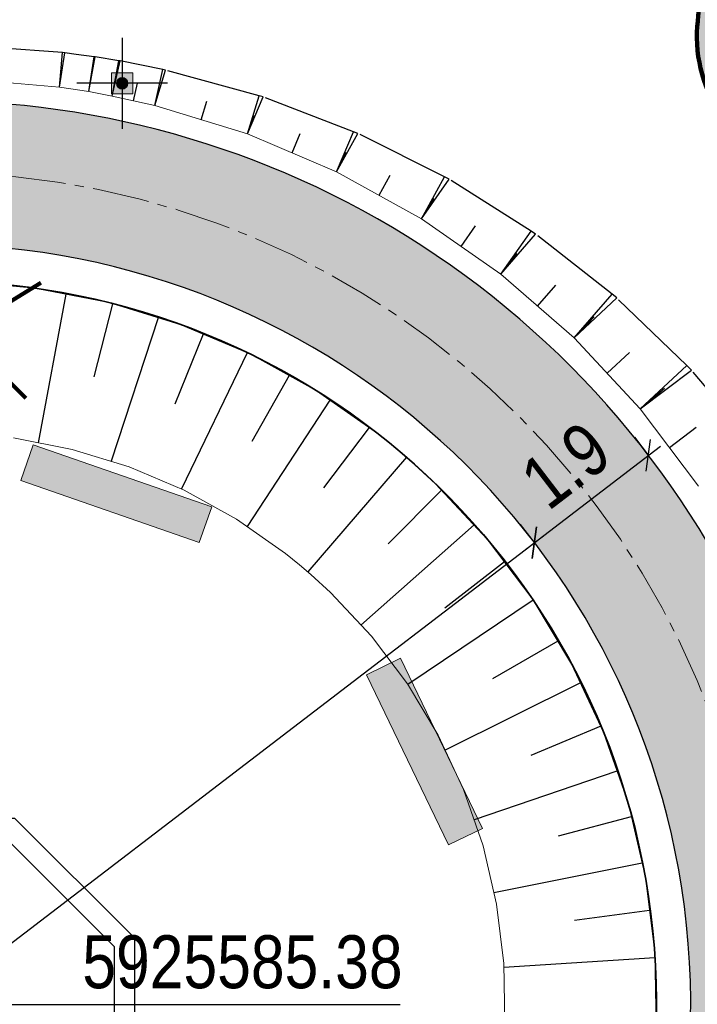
# Model space of a CAD drawing. Header units: metres. Extents: x 0 to 5465380, y 0 to 5925815.
# Tile 113 of 141: x 5463960 to 5463969, y 5925585 to 5925598. Entities that reach past the tile are written whole.
import ezdxf

# ---------------------------------------------------------------- set-up
doc = ezdxf.new("R2010")
doc.units = ezdxf.units.M
doc.linetypes.add('CENTER2', pattern=[1.125, 0.75, -0.125, 0.125, -0.125])
doc.linetypes.add('HIDDEN', pattern=[0.375, 0.25, -0.125])
for name, color, linetype, lineweight in [('#DEMCAD_OPR.OŚW.ZEW_1_Nr_Pióra__3', 30, 'Continuous', 18), ('#DEMCAD_OPR.OŚW.ZEW_1_Nr_Pióra__5', 161, 'Continuous', 25), ('#DEMCAD_OPR.OŚW.ZEW_1_Nr_Pióra__6', 5, 'Continuous', 35), ('$DR - obrzeże 8x30', 34, 'Continuous', 30), ('$DR - osie ścieżek', 7, 'CENTER2', 15), ('$DR - wyp. chodnik', 44, 'Continuous', 5), ('$DR - zał. arch.', 7, 'Continuous', 13), ('____rosliny_Nr_Pióra__161', 62, 'Continuous', 0), ('____rosliny_Nr_Pióra__165', 62, 'Continuous', 200), ('___ławki_Nr_Pióra__141', 7, 'Continuous', 0), ('___ławki_Nr_Pióra__246', 34, 'Continuous', 211), ('CC_Drzewa_Nr_Pióra__185', 20, 'Continuous', 200)]:
    doc.layers.add(name, color=color, linetype=linetype, lineweight=lineweight)
for name, color, linetype in [('$DR - wymiary', 7, 'Continuous'), ('____rosliny', 7, 'Continuous'), ('AecObjExplode_rys 1_Vport_D5A', 7, 'Continuous'), ('AecObjExplode_rys 3_Vport_DDD', 7, 'Continuous'), ('AecObjExplode_rys 4_Vport_E22', 7, 'Continuous'), ('C-DROGI-KORYTARZE', 7, 'Continuous'), ('C-DROGI-SYTUACJA', 7, 'Continuous'), ('C-DZIALKI', 5, 'Continuous'), ('C-TEREN-SKARPY', 94, 'Continuous')]:
    doc.layers.add(name, color=color, linetype=linetype)
doc.styles.add('ARIAL 2', font='ARIALN.TTF')
doc.dimstyles.new('LINIOWY', dxfattribs={"dimtxt": 0.7, "dimasz": 0.3, "dimexe": 0.3, "dimexo": 0, "dimgap": 0.2, "dimtad": 1, "dimzin": 9, "dimdsep": 46, "dimtxsty": 'ARIAL 2', "dimblk": 'OBLIQUE', "dimcen": 0, "dimdle": 0.2, "dimclrd": 7, "dimclre": 7, "dimclrt": 1, "dimadec": 0, "dimazin": 0, "dimtfac": 1, "dimtofl": 0, "dimtmove": 1, "dimatfit": 3, "dimldrblk": 'OBLIQUE', "dimfxl": 0.3, "dimfxlon": 1, "dimtolj": 1, "dimtzin": 1, "dimarcsym": 0})

# ---------------------------------------------------------------- blocks, each defined once
blk = doc.blocks.new('Symbol drzewa rzut 1 12', base_point=(5464021.331, 5925651.474))
at = {"layer": '____rosliny_Nr_Pióra__161', "linetype": 'Continuous'}
blk.add_hatch(color=256, dxfattribs=at).paths.add_polyline_path([(5464020.428, 5925649.763, 0.102387), (5464021.207, 5925649.479, 0.189926), (5464022.131, 5925649.758, 0.058172), (5464021.806, 5925650.513, 0.060987), (5464022.3, 5925649.878, 0.261493), (5464023.036, 5925650.633, -0.023868), (5464023.157, 5925650.963, 0.176093), (5464023.249, 5925651.883, -0.033475), (5464022.37, 5925651.663, 0.059133), (5464023.13, 5925651.989, 0.165491), (5464022.81, 5925652.801, 0.138163), (5464021.766, 5925653.43, 0.117282), (5464021.493, 5925652.611, -0.017941), (5464021.617, 5925653.461, 0.21157), (5464019.685, 5925652.696, 0.07472), (5464020.285, 5925652.27, 0.066738), (5464019.59, 5925652.534, 0.048896), (5464019.379, 5925651.397, 0.176271), (5464019.743, 5925650.195, -0.009616), (5464020.267, 5925650.619, 0.030984), (5464019.843, 5925650.083, -0.00375)], flags=0)
at = {"layer": '____rosliny_Nr_Pióra__165', "linetype": 'Continuous'}
for centre, radius, start, end in [((5464021.514, 5925650.898), 2.565, 87.7038, 135.4874), ((5464033.401, 5925651.31), 11.978, 169.6537, 173.7651), ((5464023.352, 5925652.446), 1.866, 148.201, 174.9578), ((5464021.171, 5925651.262), 2.248, 43.1971, 74.6625), ((5464021.777, 5925651.924), 1.355, 2.7308, 40.3178), ((5464021.403, 5925654.481), 2.478, 226.083, 243.1759), ((5464025.286, 5925650.887), 5.929, 163.8748, 175.0721), ((5464018.952, 5925649.81), 2.798, 61.5472, 76.8198), ((5464021.377, 5925655.028), 3.509, 286.4462, 299.9827), ((5464021.167, 5925658.332), 6.776, 280.2246, 287.8936), ((5464021.938, 5925651.55), 1.353, 334.319, 14.2669), ((5464021.213, 5925651.296), 1.837, 176.8614, 216.849), ((5464026.549, 5925649.526), 3.684, 157.0402, 162.5092), ((5464031.043, 5925636.781), 17.539, 127.9083, 130.1121), ((5464024.373, 5925646.933), 5.518, 138.0797, 145.1786), ((5464021.995, 5925650.912), 1.078, 286.4227, 345.04), ((5464024.647, 5925652.213), 3.311, 210.8951, 224.8549), ((5464018.734, 5925648.74), 3.546, 16.6807, 29.9976), ((5463998.76, 5925610.961), 44.442, 60.8198, 61.6791), ((5464021.503, 5925651.503), 2.046, 238.2841, 261.668), ((5464021.315, 5925650.792), 1.317, 265.2902, 308.3056)]:
    blk.add_arc(centre, radius, start, end, dxfattribs=at)
blk = doc.blocks.new('świetlica_bezrzecze_PB_PZT oczyszczony')
at = {"layer": '#DEMCAD_OPR.OŚW.ZEW_1_Nr_Pióra__3', "linetype": 'Continuous'}
blk.add_hatch(color=256, dxfattribs=at).paths.add_polyline_path([(5463961.327, 5925597.563, 1), (5463961.182, 5925597.563, 1)], flags=0)
at = {"layer": '#DEMCAD_OPR.OŚW.ZEW_1_Nr_Pióra__6', "linetype": 'Continuous'}
blk.add_hatch(color=256, dxfattribs=at).paths.add_polyline_path([(5463961.394, 5925597.703), (5463961.114, 5925597.703), (5463961.114, 5925597.423), (5463961.394, 5925597.423)], flags=0)
at = {"layer": '___ławki_Nr_Pióra__246', "linetype": 'Continuous'}
for points in [[(5463962.274, 5925591.488), (5463962.439, 5925591.96), (5463960.078, 5925592.783), (5463959.914, 5925592.311)], [(5463965.571, 5925587.491), (5463966.021, 5925587.709), (5463964.934, 5925589.96), (5463964.484, 5925589.742)]]:
    blk.add_hatch(color=256, dxfattribs=at).paths.add_polyline_path(points, flags=0)
at = {"layer": '#DEMCAD_OPR.OŚW.ZEW_1_Nr_Pióra__3', "linetype": 'Continuous', "flags": 128}
blk.add_lwpolyline([(5463961.114, 5925597.703), (5463961.394, 5925597.703), (5463961.394, 5925597.423), (5463961.114, 5925597.423)], close=True, dxfattribs=at)
at = {"layer": '#DEMCAD_OPR.OŚW.ZEW_1_Nr_Pióra__5', "linetype": 'Continuous', "flags": 128}
for points in [[(5463961.254, 5925598.163), (5463961.254, 5925596.963)], [(5463961.854, 5925597.563), (5463960.654, 5925597.563)]]:
    blk.add_lwpolyline(points, dxfattribs=at)
at = {"layer": '#DEMCAD_OPR.OŚW.ZEW_1_Nr_Pióra__6', "linetype": 'Continuous'}
blk.add_circle((5463961.254, 5925597.563), 0.0725, dxfattribs=at)
at = {"layer": '____rosliny', "linetype": 'Continuous', "flags": 128}
for points in [[(5463961.421, 5925584.016), (5463961.421, 5925586.256), (5463959.836, 5925587.841), (5463957.596, 5925587.841), (5463956.011, 5925586.256), (5463956.011, 5925584.016), (5463957.596, 5925582.431), (5463959.836, 5925582.431)], [(5463959.724, 5925587.571), (5463957.708, 5925587.571), (5463956.282, 5925586.144), (5463956.282, 5925584.128), (5463957.708, 5925582.702), (5463959.724, 5925582.702), (5463961.151, 5925584.128), (5463961.151, 5925586.144)]]:
    blk.add_lwpolyline(points, close=True, dxfattribs=at)
at = {"layer": '___ławki_Nr_Pióra__141', "linetype": 'Continuous', "flags": 128}
for points in [[(5463962.274, 5925591.488), (5463962.439, 5925591.96), (5463960.078, 5925592.783), (5463959.914, 5925592.311)], [(5463965.571, 5925587.491), (5463966.021, 5925587.709), (5463964.934, 5925589.96), (5463964.484, 5925589.742)]]:
    blk.add_lwpolyline(points, close=True, dxfattribs=at)
at = {"layer": 'CC_Drzewa_Nr_Pióra__185', "linetype": 'Continuous'}
for p, q in [((5463959.979, 5925593.398), (5463958.327, 5925595.05)), ((5463958.156, 5925593.686), (5463960.177, 5925594.923))]:
    blk.add_line(p, q, dxfattribs=at)
at = {"layer": '____rosliny', "linetype": 'Continuous', "rotation": 1.544128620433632}
blk.add_blockref('Symbol drzewa rzut 1 12', (5463970.805, 5925598.37), dxfattribs=at)
blk = doc.blocks.new('_OBLIQUE')
at = {"color": 0, "linetype": 'ByBlock'}
blk.add_line((-0.5, -0.5), (0.5, 0.5), dxfattribs=at)
blk = doc.blocks.new('*D100')
at = {"layer": '$DR - wymiary', "color": 7, "lineweight": -2, "transparency": 16777216}
for p, q in [((5463966.706, 5925591.489), (5463966.524, 5925591.727)), ((5463950.583, 5925579.154), (5463966.865, 5925591.611)), ((5463950.742, 5925579.276), (5463950.56, 5925579.514))]:
    blk.add_line(p, q, dxfattribs=at)
at = {"layer": 'Defpoints', "color": 0, "transparency": 16777216}
for p in [(5463966.706, 5925591.489), (5463966.706, 5925591.489), (5463950.742, 5925579.276)]:
    blk.add_point(p, dxfattribs=at)
at = {"layer": '$DR - wymiary', "color": 7, "lineweight": -2, "transparency": 16777216, "xscale": 0.3, "yscale": 0.3, "zscale": 0.3}
for p, rotation in [((5463966.706, 5925591.489), 37.41772911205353), ((5463950.742, 5925579.276), 217.4177291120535)]:
    blk.add_blockref('_OBLIQUE', p, dxfattribs=dict(at, rotation=rotation))
at = {"layer": '$DR - wymiary', "color": 1, "transparency": 16777216, "insert": (5463958.385, 5925585.825), "char_height": 0.7, "attachment_point": 5, "rotation": 37.4177, "style": 'ARIAL 2'}
blk.add_mtext('\\A1;20.1', dxfattribs=at)
blk = doc.blocks.new('*D101')
at = {"layer": '$DR - wymiary', "color": 7, "lineweight": -2, "transparency": 16777216}
for p, q in [((5463968.215, 5925592.643), (5463968.033, 5925592.882)), ((5463966.547, 5925591.367), (5463968.374, 5925592.765)), ((5463966.706, 5925591.489), (5463966.524, 5925591.727))]:
    blk.add_line(p, q, dxfattribs=at)
at = {"layer": 'Defpoints', "color": 0, "transparency": 16777216}
for p in [(5463968.215, 5925592.643), (5463968.215, 5925592.643), (5463966.706, 5925591.489)]:
    blk.add_point(p, dxfattribs=at)
at = {"layer": '$DR - wymiary', "color": 7, "lineweight": -2, "transparency": 16777216, "xscale": 0.3, "yscale": 0.3, "zscale": 0.3}
for p, rotation in [((5463968.215, 5925592.643), 37.41772911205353), ((5463966.706, 5925591.489), 217.4177291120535)]:
    blk.add_blockref('_OBLIQUE', p, dxfattribs=dict(at, rotation=rotation))
at = {"layer": '$DR - wymiary', "color": 1, "transparency": 16777216, "insert": (5463967.122, 5925592.509), "char_height": 0.7, "attachment_point": 5, "rotation": 37.4177, "style": 'ARIAL 2'}
blk.add_mtext('\\A1;1.9', dxfattribs=at)
blk = doc.blocks.new('*D137')
at = {"layer": '$DR - wymiary', "color": 7, "lineweight": -2, "transparency": 16777216}
blk.add_line((5463958.724, 5925585.382), (5463964.93, 5925585.382), dxfattribs=at)
at = {"layer": 'Defpoints', "color": 0, "transparency": 16777216}
for p in [(5463958.724, 5925585.382), (5463960.561, 5925585.382), (0, 0)]:
    blk.add_point(p, dxfattribs=at)
at = {"layer": '$DR - wymiary', "color": 1, "transparency": 16777216, "insert": (5463962.845, 5925585.94), "char_height": 0.7, "attachment_point": 5, "style": 'ARIAL 2'}
blk.add_mtext('\\A1;5925585.38', dxfattribs=at)
blk = doc.blocks.new('AecObjExplode_rys 1_Vport_D5A')
at = {"layer": 'C-DROGI-KORYTARZE', "color": 92, "linetype": 'Continuous', "lineweight": 9}
for p, q in [((5463959.099, 5925594.941), (5463960.095, 5925594.854)), ((5463960.095, 5925594.854), (5463961.076, 5925594.663)), ((5463961.076, 5925594.663), (5463962.032, 5925594.371)), ((5463962.032, 5925594.371), (5463962.952, 5925593.98)), ((5463962.952, 5925593.98), (5463963.826, 5925593.496)), ((5463963.826, 5925593.496), (5463964.645, 5925592.922)), ((5463964.645, 5925592.922), (5463964.882, 5925592.731)), ((5463959.816, 5925592.873), (5463960.592, 5925592.722)), ((5463960.592, 5925592.722), (5463961.348, 5925592.491)), ((5463964.882, 5925592.731), (5463965.069, 5925592.571)), ((5463965.069, 5925592.571), (5463965.4, 5925592.267)), ((5463961.348, 5925592.491), (5463962.075, 5925592.182)), ((5463965.4, 5925592.267), (5463966.082, 5925591.536)), ((5463962.075, 5925592.182), (5463962.767, 5925591.799)), ((5463962.767, 5925591.799), (5463963.414, 5925591.346)), ((5463966.082, 5925591.536), (5463966.684, 5925590.738)), ((5463963.414, 5925591.346), (5463963.601, 5925591.195)), ((5463963.601, 5925591.195), (5463963.75, 5925591.068)), ((5463963.75, 5925591.068), (5463964.011, 5925590.828)), ((5463964.011, 5925590.828), (5463964.55, 5925590.25)), ((5463966.684, 5925590.738), (5463967.199, 5925589.882)), ((5463964.55, 5925590.25), (5463965.026, 5925589.619)), ((5463967.199, 5925589.882), (5463967.622, 5925588.976)), ((5463965.026, 5925589.619), (5463965.434, 5925588.942)), ((5463965.434, 5925588.942), (5463965.769, 5925588.225)), ((5463967.622, 5925588.976), (5463967.949, 5925588.032)), ((5463965.769, 5925588.225), (5463966.027, 5925587.478)), ((5463967.949, 5925588.032), (5463968.175, 5925587.058)), ((5463966.027, 5925587.478), (5463966.205, 5925586.708)), ((5463968.175, 5925587.058), (5463968.298, 5925586.066)), ((5463966.205, 5925586.708), (5463966.303, 5925585.924)), ((5463968.298, 5925586.066), (5463968.316, 5925585.067)), ((5463966.303, 5925585.924), (5463966.317, 5925585.134))]:
    blk.add_line(p, q, dxfattribs=at)
at = {"layer": 'C-DROGI-KORYTARZE', "color": 54, "linetype": 'Continuous', "lineweight": -3}
for p, q in [((5463960.507, 5925594.774, 42.769), (5463960.142, 5925592.81, 42.729)), ((5463961.127, 5925594.647, 42.749), (5463960.879, 5925593.679, 42.729)), ((5463961.731, 5925594.462, 42.728), (5463961.11, 5925592.564, 42.688)), ((5463962.325, 5925594.246, 42.706), (5463961.952, 5925593.32, 42.686)), ((5463962.907, 5925593.999, 42.683), (5463962.039, 5925592.198, 42.643)), ((5463963.462, 5925593.697, 42.658), (5463962.97, 5925592.828, 42.638)), ((5463964.003, 5925593.372, 42.633), (5463962.906, 5925591.701, 42.593)), ((5463964.521, 5925593.009, 42.606), (5463963.919, 5925592.212, 42.586)), ((5463965.016, 5925592.617, 42.578), (5463963.708, 5925591.104, 42.538)), ((5463965.477, 5925592.184, 42.551), (5463964.774, 5925591.473, 42.531)), ((5463965.908, 5925591.722, 42.526), (5463964.413, 5925590.397, 42.486)), ((5463966.309, 5925591.234, 42.503), (5463965.52, 5925590.623, 42.483)), ((5463966.689, 5925590.729, 42.482), (5463965.031, 5925589.612, 42.442)), ((5463967.015, 5925590.187, 42.463), (5463966.152, 5925589.685, 42.443)), ((5463967.316, 5925589.632, 42.446), (5463965.526, 5925588.744, 42.406)), ((5463967.584, 5925589.059, 42.431), (5463966.661, 5925588.675, 42.411)), ((5463967.799, 5925588.465, 42.419), (5463965.908, 5925587.821, 42.379)), ((5463967.988, 5925587.863, 42.408), (5463967.023, 5925587.604, 42.388)), ((5463968.131, 5925587.247, 42.4), (5463966.171, 5925586.858, 42.36)), ((5463968.228, 5925586.623, 42.394), (5463967.238, 5925586.493, 42.374)), ((5463968.299, 5925585.995, 42.389), (5463966.304, 5925585.868, 42.349))]:
    blk.add_line(p, q, dxfattribs=at)
at = {"layer": 'C-DROGI-SYTUACJA', "color": 92, "linetype": 'Continuous', "lineweight": 9}
for p, q in [((5463960.426, 5925597.514), (5463959.149, 5925597.625)), ((5463960.811, 5925597.453), (5463960.426, 5925597.514)), ((5463961.123, 5925597.395), (5463960.811, 5925597.453)), ((5463961.685, 5925597.269), (5463961.123, 5925597.395)), ((5463962.911, 5925596.895), (5463961.685, 5925597.269)), ((5463964.091, 5925596.394), (5463962.911, 5925596.895)), ((5463965.213, 5925595.773), (5463964.091, 5925596.394)), ((5463966.263, 5925595.037), (5463965.213, 5925595.773)), ((5463967.231, 5925594.197), (5463966.263, 5925595.037)), ((5463968.106, 5925593.259), (5463967.231, 5925594.197)), ((5463968.878, 5925592.235), (5463968.106, 5925593.259))]:
    blk.add_line(p, q, dxfattribs=at)
at = {"layer": 'C-DZIALKI', "color": 7, "linetype": 'Continuous', "lineweight": 35}
blk.add_arc((5463958.762, 5925585.387), 9.56, 282.2986, 261.7796, dxfattribs=at)
at = {"layer": 'C-TEREN-SKARPY', "color": 92, "linetype": 'HIDDEN', "lineweight": -3, "ltscale": 5}
for p, q in [((5463960.466, 5925597.969), (5463959.187, 5925598.064)), ((5463960.497, 5925597.968), (5463960.466, 5925597.969)), ((5463960.647, 5925597.946), (5463960.497, 5925597.968)), ((5463960.884, 5925597.914), (5463960.647, 5925597.946)), ((5463960.897, 5925597.913), (5463960.884, 5925597.914)), ((5463961.209, 5925597.861), (5463960.897, 5925597.913)), ((5463961.227, 5925597.859), (5463961.209, 5925597.861)), ((5463961.791, 5925597.745), (5463961.227, 5925597.859)), ((5463961.828, 5925597.738), (5463961.791, 5925597.745)), ((5463963.064, 5925597.397), (5463961.828, 5925597.738)), ((5463963.118, 5925597.383), (5463963.064, 5925597.397)), ((5463964.315, 5925596.922), (5463963.118, 5925597.383)), ((5463964.372, 5925596.901), (5463964.315, 5925596.922)), ((5463965.519, 5925596.325), (5463964.372, 5925596.901)), ((5463965.578, 5925596.294), (5463965.519, 5925596.325)), ((5463966.662, 5925595.607), (5463965.578, 5925596.294)), ((5463966.723, 5925595.567), (5463966.662, 5925595.607)), ((5463967.734, 5925594.775), (5463966.723, 5925595.567)), ((5463967.796, 5925594.724), (5463967.734, 5925594.775)), ((5463968.721, 5925593.833), (5463967.796, 5925594.724)), ((5463968.783, 5925593.77), (5463968.721, 5925593.833)), ((5463969.613, 5925592.79), (5463968.783, 5925593.77))]:
    blk.add_line(p, q, dxfattribs=at)
at = {"layer": 'C-TEREN-SKARPY', "color": 92, "linetype": 'Continuous', "lineweight": -3}
for p, q in [((5463960.426, 5925597.514, 42.6), (5463960.466, 5925597.969, 42.371)), ((5463960.426, 5925597.514), (5463960.466, 5925597.969)), ((5463960.426, 5925597.514, 42.6), (5463960.497, 5925597.968, 42.37)), ((5463960.426, 5925597.514), (5463960.497, 5925597.968)), ((5463960.811, 5925597.453, 42.586), (5463960.884, 5925597.914, 42.353)), ((5463960.811, 5925597.453), (5463960.884, 5925597.914)), ((5463960.811, 5925597.453, 42.586), (5463960.897, 5925597.913, 42.353)), ((5463960.811, 5925597.453), (5463960.897, 5925597.913)), ((5463961.123, 5925597.395, 42.575), (5463961.209, 5925597.861, 42.339)), ((5463961.123, 5925597.395), (5463961.209, 5925597.861)), ((5463961.123, 5925597.395, 42.575), (5463961.227, 5925597.859, 42.338)), ((5463961.123, 5925597.395), (5463961.227, 5925597.859)), ((5463960.426, 5925597.514, 42.6), (5463960.454, 5925597.741, 42.485)), ((5463961.685, 5925597.269, 42.556), (5463961.791, 5925597.745, 42.312)), ((5463961.685, 5925597.269), (5463961.791, 5925597.745)), ((5463961.685, 5925597.269, 42.556), (5463961.828, 5925597.738, 42.311)), ((5463961.685, 5925597.269), (5463961.828, 5925597.738)), ((5463960.811, 5925597.453, 42.586), (5463960.851, 5925597.683, 42.47)), ((5463961.123, 5925597.395, 42.575), (5463961.17, 5925597.627, 42.457)), ((5463961.404, 5925597.332, 42.566), (5463961.456, 5925597.567, 42.445)), ((5463961.685, 5925597.269, 42.556), (5463961.747, 5925597.505, 42.434)), ((5463962.298, 5925597.082, 42.536), (5463962.372, 5925597.325, 42.409)), ((5463962.911, 5925596.895, 42.516), (5463963.064, 5925597.397, 42.254)), ((5463962.911, 5925596.895), (5463963.064, 5925597.397)), ((5463962.911, 5925596.895, 42.516), (5463963.118, 5925597.383, 42.251)), ((5463962.911, 5925596.895), (5463963.118, 5925597.383)), ((5463962.911, 5925596.895, 42.516), (5463963.001, 5925597.142, 42.384)), ((5463963.501, 5925596.644, 42.499), (5463963.609, 5925596.898, 42.361)), ((5463964.091, 5925596.394, 42.482), (5463964.315, 5925596.922, 42.195)), ((5463964.091, 5925596.394), (5463964.315, 5925596.922)), ((5463964.091, 5925596.394, 42.482), (5463964.372, 5925596.901, 42.192)), ((5463964.091, 5925596.394), (5463964.372, 5925596.901)), ((5463964.091, 5925596.394, 42.482), (5463964.217, 5925596.653, 42.338)), ((5463964.652, 5925596.083, 42.468), (5463964.799, 5925596.348, 42.316)), ((5463965.213, 5925595.773, 42.453), (5463965.519, 5925596.325, 42.137)), ((5463965.213, 5925595.773), (5463965.519, 5925596.325)), ((5463965.213, 5925595.773, 42.453), (5463965.578, 5925596.294, 42.135)), ((5463965.213, 5925595.773), (5463965.578, 5925596.294)), ((5463965.213, 5925595.773, 42.453), (5463965.38, 5925596.041, 42.295)), ((5463965.738, 5925595.405, 42.441), (5463965.929, 5925595.678, 42.275)), ((5463966.263, 5925595.037, 42.429), (5463966.662, 5925595.607, 42.081)), ((5463966.263, 5925595.037), (5463966.662, 5925595.607)), ((5463966.263, 5925595.037, 42.429), (5463966.723, 5925595.567, 42.078)), ((5463966.263, 5925595.037), (5463966.723, 5925595.567)), ((5463966.263, 5925595.037, 42.429), (5463966.478, 5925595.312, 42.255)), ((5463966.747, 5925594.617, 42.42), (5463966.988, 5925594.894, 42.236)), ((5463967.231, 5925594.197, 42.411), (5463967.734, 5925594.775, 42.028)), ((5463967.231, 5925594.197), (5463967.734, 5925594.775)), ((5463967.231, 5925594.197, 42.411), (5463967.796, 5925594.724, 42.024)), ((5463967.231, 5925594.197), (5463967.796, 5925594.724)), ((5463967.231, 5925594.197, 42.411), (5463967.498, 5925594.473, 42.218)), ((5463967.668, 5925593.728, 42.404), (5463967.964, 5925594.003, 42.202)), ((5463968.106, 5925593.259, 42.397), (5463968.721, 5925593.833, 41.976)), ((5463968.106, 5925593.259), (5463968.721, 5925593.833)), ((5463968.106, 5925593.259, 42.397), (5463968.783, 5925593.77, 41.973)), ((5463968.106, 5925593.259), (5463968.783, 5925593.77)), ((5463968.106, 5925593.259, 42.397), (5463968.429, 5925593.53, 42.186)), ((5463968.492, 5925592.747, 42.393), (5463968.845, 5925593.014, 42.172))]:
    blk.add_line(p, q, dxfattribs=at)
blk = doc.blocks.new('AecObjExplode_rys 4_Vport_E22')
at = {"layer": 'C-DROGI-KORYTARZE', "color": 92, "linetype": 'Continuous', "lineweight": 9}
for p, q in [((5463959.099, 5925594.941), (5463960.095, 5925594.854)), ((5463960.095, 5925594.854), (5463961.076, 5925594.663)), ((5463961.076, 5925594.663), (5463962.032, 5925594.371)), ((5463962.032, 5925594.371), (5463962.952, 5925593.98)), ((5463962.952, 5925593.98), (5463963.826, 5925593.496)), ((5463963.826, 5925593.496), (5463964.645, 5925592.922)), ((5463964.645, 5925592.922), (5463964.882, 5925592.731)), ((5463959.816, 5925592.873), (5463960.592, 5925592.722)), ((5463960.592, 5925592.722), (5463961.348, 5925592.491)), ((5463964.882, 5925592.731), (5463965.069, 5925592.571)), ((5463965.069, 5925592.571), (5463965.4, 5925592.267)), ((5463961.348, 5925592.491), (5463962.075, 5925592.182)), ((5463965.4, 5925592.267), (5463966.082, 5925591.536)), ((5463962.075, 5925592.182), (5463962.767, 5925591.799)), ((5463962.767, 5925591.799), (5463963.414, 5925591.346)), ((5463966.082, 5925591.536), (5463966.684, 5925590.738)), ((5463963.414, 5925591.346), (5463963.601, 5925591.195)), ((5463963.601, 5925591.195), (5463963.75, 5925591.068)), ((5463963.75, 5925591.068), (5463964.011, 5925590.828)), ((5463964.011, 5925590.828), (5463964.55, 5925590.25)), ((5463966.684, 5925590.738), (5463967.199, 5925589.882)), ((5463964.55, 5925590.25), (5463965.026, 5925589.619)), ((5463967.199, 5925589.882), (5463967.622, 5925588.976)), ((5463965.026, 5925589.619), (5463965.434, 5925588.942)), ((5463965.434, 5925588.942), (5463965.769, 5925588.225)), ((5463967.622, 5925588.976), (5463967.949, 5925588.032)), ((5463965.769, 5925588.225), (5463966.027, 5925587.478)), ((5463967.949, 5925588.032), (5463968.175, 5925587.058)), ((5463966.027, 5925587.478), (5463966.205, 5925586.708)), ((5463968.175, 5925587.058), (5463968.298, 5925586.066)), ((5463966.205, 5925586.708), (5463966.303, 5925585.924)), ((5463968.298, 5925586.066), (5463968.316, 5925585.067)), ((5463966.303, 5925585.924), (5463966.317, 5925585.134))]:
    blk.add_line(p, q, dxfattribs=at)
at = {"layer": 'C-DROGI-KORYTARZE', "color": 54, "linetype": 'Continuous', "lineweight": -3}
for p, q in [((5463960.507, 5925594.774, 42.769), (5463960.142, 5925592.81, 42.729)), ((5463961.127, 5925594.647, 42.749), (5463960.879, 5925593.679, 42.729)), ((5463961.731, 5925594.462, 42.728), (5463961.11, 5925592.564, 42.688)), ((5463962.325, 5925594.246, 42.706), (5463961.952, 5925593.32, 42.686)), ((5463962.907, 5925593.999, 42.683), (5463962.039, 5925592.198, 42.643)), ((5463963.462, 5925593.697, 42.658), (5463962.97, 5925592.828, 42.638)), ((5463964.003, 5925593.372, 42.633), (5463962.906, 5925591.701, 42.593)), ((5463964.521, 5925593.009, 42.606), (5463963.919, 5925592.212, 42.586)), ((5463965.016, 5925592.617, 42.578), (5463963.708, 5925591.104, 42.538)), ((5463965.477, 5925592.184, 42.551), (5463964.774, 5925591.473, 42.531)), ((5463965.908, 5925591.722, 42.526), (5463964.413, 5925590.397, 42.486)), ((5463966.309, 5925591.234, 42.503), (5463965.52, 5925590.623, 42.483)), ((5463966.689, 5925590.729, 42.482), (5463965.031, 5925589.612, 42.442)), ((5463967.015, 5925590.187, 42.463), (5463966.152, 5925589.685, 42.443)), ((5463967.316, 5925589.632, 42.446), (5463965.526, 5925588.744, 42.406)), ((5463967.584, 5925589.059, 42.431), (5463966.661, 5925588.675, 42.411)), ((5463967.799, 5925588.465, 42.419), (5463965.908, 5925587.821, 42.379)), ((5463967.988, 5925587.863, 42.408), (5463967.023, 5925587.604, 42.388)), ((5463968.131, 5925587.247, 42.4), (5463966.171, 5925586.858, 42.36)), ((5463968.228, 5925586.623, 42.394), (5463967.238, 5925586.493, 42.374)), ((5463968.299, 5925585.995, 42.389), (5463966.304, 5925585.868, 42.349))]:
    blk.add_line(p, q, dxfattribs=at)
at = {"layer": 'C-DROGI-SYTUACJA', "color": 92, "linetype": 'Continuous', "lineweight": 9}
for p, q in [((5463960.426, 5925597.514), (5463959.149, 5925597.625)), ((5463960.811, 5925597.453), (5463960.426, 5925597.514)), ((5463961.123, 5925597.395), (5463960.811, 5925597.453)), ((5463961.685, 5925597.269), (5463961.123, 5925597.395)), ((5463962.911, 5925596.895), (5463961.685, 5925597.269)), ((5463964.091, 5925596.394), (5463962.911, 5925596.895)), ((5463965.213, 5925595.773), (5463964.091, 5925596.394)), ((5463966.263, 5925595.037), (5463965.213, 5925595.773)), ((5463967.231, 5925594.197), (5463966.263, 5925595.037)), ((5463968.106, 5925593.259), (5463967.231, 5925594.197)), ((5463968.878, 5925592.235), (5463968.106, 5925593.259))]:
    blk.add_line(p, q, dxfattribs=at)
at = {"layer": 'C-DZIALKI', "color": 7, "linetype": 'Continuous', "lineweight": 35}
blk.add_arc((5463958.762, 5925585.387), 9.56, 282.2986, 261.7796, dxfattribs=at)
at = {"layer": 'C-TEREN-SKARPY', "color": 92, "linetype": 'HIDDEN', "lineweight": -3, "ltscale": 5}
for p, q in [((5463960.466, 5925597.969), (5463959.187, 5925598.064)), ((5463960.497, 5925597.968), (5463960.466, 5925597.969)), ((5463960.647, 5925597.946), (5463960.497, 5925597.968)), ((5463960.884, 5925597.914), (5463960.647, 5925597.946)), ((5463960.897, 5925597.913), (5463960.884, 5925597.914)), ((5463961.209, 5925597.861), (5463960.897, 5925597.913)), ((5463961.227, 5925597.859), (5463961.209, 5925597.861)), ((5463961.791, 5925597.745), (5463961.227, 5925597.859)), ((5463961.828, 5925597.738), (5463961.791, 5925597.745)), ((5463963.064, 5925597.397), (5463961.828, 5925597.738)), ((5463963.118, 5925597.383), (5463963.064, 5925597.397)), ((5463964.315, 5925596.922), (5463963.118, 5925597.383)), ((5463964.372, 5925596.901), (5463964.315, 5925596.922)), ((5463965.519, 5925596.325), (5463964.372, 5925596.901)), ((5463965.578, 5925596.294), (5463965.519, 5925596.325)), ((5463966.662, 5925595.607), (5463965.578, 5925596.294)), ((5463966.723, 5925595.567), (5463966.662, 5925595.607)), ((5463967.734, 5925594.775), (5463966.723, 5925595.567)), ((5463967.796, 5925594.724), (5463967.734, 5925594.775)), ((5463968.721, 5925593.833), (5463967.796, 5925594.724)), ((5463968.783, 5925593.77), (5463968.721, 5925593.833)), ((5463969.613, 5925592.79), (5463968.783, 5925593.77))]:
    blk.add_line(p, q, dxfattribs=at)
at = {"layer": 'C-TEREN-SKARPY', "color": 92, "linetype": 'Continuous', "lineweight": -3}
for p, q in [((5463960.426, 5925597.514, 42.6), (5463960.466, 5925597.969, 42.371)), ((5463960.426, 5925597.514), (5463960.466, 5925597.969)), ((5463960.426, 5925597.514, 42.6), (5463960.497, 5925597.968, 42.37)), ((5463960.426, 5925597.514), (5463960.497, 5925597.968)), ((5463960.811, 5925597.453, 42.586), (5463960.884, 5925597.914, 42.353)), ((5463960.811, 5925597.453), (5463960.884, 5925597.914)), ((5463960.811, 5925597.453, 42.586), (5463960.897, 5925597.913, 42.353)), ((5463960.811, 5925597.453), (5463960.897, 5925597.913)), ((5463961.123, 5925597.395, 42.575), (5463961.209, 5925597.861, 42.339)), ((5463961.123, 5925597.395), (5463961.209, 5925597.861)), ((5463961.123, 5925597.395, 42.575), (5463961.227, 5925597.859, 42.338)), ((5463961.123, 5925597.395), (5463961.227, 5925597.859)), ((5463960.426, 5925597.514, 42.6), (5463960.454, 5925597.741, 42.485)), ((5463961.685, 5925597.269, 42.556), (5463961.791, 5925597.745, 42.312)), ((5463961.685, 5925597.269), (5463961.791, 5925597.745)), ((5463961.685, 5925597.269, 42.556), (5463961.828, 5925597.738, 42.311)), ((5463961.685, 5925597.269), (5463961.828, 5925597.738)), ((5463960.811, 5925597.453, 42.586), (5463960.851, 5925597.683, 42.47)), ((5463961.123, 5925597.395, 42.575), (5463961.17, 5925597.627, 42.457)), ((5463961.404, 5925597.332, 42.566), (5463961.456, 5925597.567, 42.445)), ((5463961.685, 5925597.269, 42.556), (5463961.747, 5925597.505, 42.434)), ((5463962.298, 5925597.082, 42.536), (5463962.372, 5925597.325, 42.409)), ((5463962.911, 5925596.895, 42.516), (5463963.064, 5925597.397, 42.254)), ((5463962.911, 5925596.895), (5463963.064, 5925597.397)), ((5463962.911, 5925596.895, 42.516), (5463963.118, 5925597.383, 42.251)), ((5463962.911, 5925596.895), (5463963.118, 5925597.383)), ((5463962.911, 5925596.895, 42.516), (5463963.001, 5925597.142, 42.384)), ((5463963.501, 5925596.644, 42.499), (5463963.609, 5925596.898, 42.361)), ((5463964.091, 5925596.394, 42.482), (5463964.315, 5925596.922, 42.195)), ((5463964.091, 5925596.394), (5463964.315, 5925596.922)), ((5463964.091, 5925596.394, 42.482), (5463964.372, 5925596.901, 42.192)), ((5463964.091, 5925596.394), (5463964.372, 5925596.901)), ((5463964.091, 5925596.394, 42.482), (5463964.217, 5925596.653, 42.338)), ((5463964.652, 5925596.083, 42.468), (5463964.799, 5925596.348, 42.316)), ((5463965.213, 5925595.773, 42.453), (5463965.519, 5925596.325, 42.137)), ((5463965.213, 5925595.773), (5463965.519, 5925596.325)), ((5463965.213, 5925595.773, 42.453), (5463965.578, 5925596.294, 42.135)), ((5463965.213, 5925595.773), (5463965.578, 5925596.294)), ((5463965.213, 5925595.773, 42.453), (5463965.38, 5925596.041, 42.295)), ((5463965.738, 5925595.405, 42.441), (5463965.929, 5925595.678, 42.275)), ((5463966.263, 5925595.037, 42.429), (5463966.662, 5925595.607, 42.081)), ((5463966.263, 5925595.037), (5463966.662, 5925595.607)), ((5463966.263, 5925595.037, 42.429), (5463966.723, 5925595.567, 42.078)), ((5463966.263, 5925595.037), (5463966.723, 5925595.567)), ((5463966.263, 5925595.037, 42.429), (5463966.478, 5925595.312, 42.255)), ((5463966.747, 5925594.617, 42.42), (5463966.988, 5925594.894, 42.236)), ((5463967.231, 5925594.197, 42.411), (5463967.734, 5925594.775, 42.028)), ((5463967.231, 5925594.197), (5463967.734, 5925594.775)), ((5463967.231, 5925594.197, 42.411), (5463967.796, 5925594.724, 42.024)), ((5463967.231, 5925594.197), (5463967.796, 5925594.724)), ((5463967.231, 5925594.197, 42.411), (5463967.498, 5925594.473, 42.218)), ((5463967.668, 5925593.728, 42.404), (5463967.964, 5925594.003, 42.202)), ((5463968.106, 5925593.259, 42.397), (5463968.721, 5925593.833, 41.976)), ((5463968.106, 5925593.259), (5463968.721, 5925593.833)), ((5463968.106, 5925593.259, 42.397), (5463968.783, 5925593.77, 41.973)), ((5463968.106, 5925593.259), (5463968.783, 5925593.77)), ((5463968.106, 5925593.259, 42.397), (5463968.429, 5925593.53, 42.186)), ((5463968.492, 5925592.747, 42.393), (5463968.845, 5925593.014, 42.172))]:
    blk.add_line(p, q, dxfattribs=at)
blk = doc.blocks.new('AecObjExplode_rys 3_Vport_DDD')
at = {"layer": 'C-DROGI-KORYTARZE', "color": 92, "linetype": 'Continuous', "lineweight": 9}
for p, q in [((5463959.099, 5925594.941), (5463960.095, 5925594.854)), ((5463960.095, 5925594.854), (5463961.076, 5925594.663)), ((5463961.076, 5925594.663), (5463962.032, 5925594.371)), ((5463962.032, 5925594.371), (5463962.952, 5925593.98)), ((5463962.952, 5925593.98), (5463963.826, 5925593.496)), ((5463963.826, 5925593.496), (5463964.645, 5925592.922)), ((5463964.645, 5925592.922), (5463964.882, 5925592.731)), ((5463959.816, 5925592.873), (5463960.592, 5925592.722)), ((5463960.592, 5925592.722), (5463961.348, 5925592.491)), ((5463964.882, 5925592.731), (5463965.069, 5925592.571)), ((5463965.069, 5925592.571), (5463965.4, 5925592.267)), ((5463961.348, 5925592.491), (5463962.075, 5925592.182)), ((5463965.4, 5925592.267), (5463966.082, 5925591.536)), ((5463962.075, 5925592.182), (5463962.767, 5925591.799)), ((5463962.767, 5925591.799), (5463963.414, 5925591.346)), ((5463966.082, 5925591.536), (5463966.684, 5925590.738)), ((5463963.414, 5925591.346), (5463963.601, 5925591.195)), ((5463963.601, 5925591.195), (5463963.75, 5925591.068)), ((5463963.75, 5925591.068), (5463964.011, 5925590.828)), ((5463964.011, 5925590.828), (5463964.55, 5925590.25)), ((5463966.684, 5925590.738), (5463967.199, 5925589.882)), ((5463964.55, 5925590.25), (5463965.026, 5925589.619)), ((5463967.199, 5925589.882), (5463967.622, 5925588.976)), ((5463965.026, 5925589.619), (5463965.434, 5925588.942)), ((5463965.434, 5925588.942), (5463965.769, 5925588.225)), ((5463967.622, 5925588.976), (5463967.949, 5925588.032)), ((5463965.769, 5925588.225), (5463966.027, 5925587.478)), ((5463967.949, 5925588.032), (5463968.175, 5925587.058)), ((5463966.027, 5925587.478), (5463966.205, 5925586.708)), ((5463968.175, 5925587.058), (5463968.298, 5925586.066)), ((5463966.205, 5925586.708), (5463966.303, 5925585.924)), ((5463968.298, 5925586.066), (5463968.316, 5925585.067)), ((5463966.303, 5925585.924), (5463966.317, 5925585.134))]:
    blk.add_line(p, q, dxfattribs=at)
at = {"layer": 'C-DROGI-KORYTARZE', "color": 54, "linetype": 'Continuous', "lineweight": -3}
for p, q in [((5463960.507, 5925594.774, 42.769), (5463960.142, 5925592.81, 42.729)), ((5463961.127, 5925594.647, 42.749), (5463960.879, 5925593.679, 42.729)), ((5463961.731, 5925594.462, 42.728), (5463961.11, 5925592.564, 42.688)), ((5463962.325, 5925594.246, 42.706), (5463961.952, 5925593.32, 42.686)), ((5463962.907, 5925593.999, 42.683), (5463962.039, 5925592.198, 42.643)), ((5463963.462, 5925593.697, 42.658), (5463962.97, 5925592.828, 42.638)), ((5463964.003, 5925593.372, 42.633), (5463962.906, 5925591.701, 42.593)), ((5463964.521, 5925593.009, 42.606), (5463963.919, 5925592.212, 42.586)), ((5463965.016, 5925592.617, 42.578), (5463963.708, 5925591.104, 42.538)), ((5463965.477, 5925592.184, 42.551), (5463964.774, 5925591.473, 42.531)), ((5463965.908, 5925591.722, 42.526), (5463964.413, 5925590.397, 42.486)), ((5463966.309, 5925591.234, 42.503), (5463965.52, 5925590.623, 42.483)), ((5463966.689, 5925590.729, 42.482), (5463965.031, 5925589.612, 42.442)), ((5463967.015, 5925590.187, 42.463), (5463966.152, 5925589.685, 42.443)), ((5463967.316, 5925589.632, 42.446), (5463965.526, 5925588.744, 42.406)), ((5463967.584, 5925589.059, 42.431), (5463966.661, 5925588.675, 42.411)), ((5463967.799, 5925588.465, 42.419), (5463965.908, 5925587.821, 42.379)), ((5463967.988, 5925587.863, 42.408), (5463967.023, 5925587.604, 42.388)), ((5463968.131, 5925587.247, 42.4), (5463966.171, 5925586.858, 42.36)), ((5463968.228, 5925586.623, 42.394), (5463967.238, 5925586.493, 42.374)), ((5463968.299, 5925585.995, 42.389), (5463966.304, 5925585.868, 42.349))]:
    blk.add_line(p, q, dxfattribs=at)
at = {"layer": 'C-DROGI-SYTUACJA', "color": 92, "linetype": 'Continuous', "lineweight": 9}
for p, q in [((5463960.426, 5925597.514), (5463959.149, 5925597.625)), ((5463960.811, 5925597.453), (5463960.426, 5925597.514)), ((5463961.123, 5925597.395), (5463960.811, 5925597.453)), ((5463961.685, 5925597.269), (5463961.123, 5925597.395)), ((5463962.911, 5925596.895), (5463961.685, 5925597.269)), ((5463964.091, 5925596.394), (5463962.911, 5925596.895)), ((5463965.213, 5925595.773), (5463964.091, 5925596.394)), ((5463966.263, 5925595.037), (5463965.213, 5925595.773)), ((5463967.231, 5925594.197), (5463966.263, 5925595.037)), ((5463968.106, 5925593.259), (5463967.231, 5925594.197)), ((5463968.878, 5925592.235), (5463968.106, 5925593.259))]:
    blk.add_line(p, q, dxfattribs=at)
at = {"layer": 'C-DZIALKI', "color": 7, "linetype": 'Continuous', "lineweight": 35}
blk.add_arc((5463958.762, 5925585.387), 9.56, 282.2986, 261.7796, dxfattribs=at)
at = {"layer": 'C-TEREN-SKARPY', "color": 92, "linetype": 'HIDDEN', "lineweight": -3, "ltscale": 5}
for p, q in [((5463960.466, 5925597.969), (5463959.187, 5925598.064)), ((5463960.497, 5925597.968), (5463960.466, 5925597.969)), ((5463960.647, 5925597.946), (5463960.497, 5925597.968)), ((5463960.884, 5925597.914), (5463960.647, 5925597.946)), ((5463960.897, 5925597.913), (5463960.884, 5925597.914)), ((5463961.209, 5925597.861), (5463960.897, 5925597.913)), ((5463961.227, 5925597.859), (5463961.209, 5925597.861)), ((5463961.791, 5925597.745), (5463961.227, 5925597.859)), ((5463961.828, 5925597.738), (5463961.791, 5925597.745)), ((5463963.064, 5925597.397), (5463961.828, 5925597.738)), ((5463963.118, 5925597.383), (5463963.064, 5925597.397)), ((5463964.315, 5925596.922), (5463963.118, 5925597.383)), ((5463964.372, 5925596.901), (5463964.315, 5925596.922)), ((5463965.519, 5925596.325), (5463964.372, 5925596.901)), ((5463965.578, 5925596.294), (5463965.519, 5925596.325)), ((5463966.662, 5925595.607), (5463965.578, 5925596.294)), ((5463966.723, 5925595.567), (5463966.662, 5925595.607)), ((5463967.734, 5925594.775), (5463966.723, 5925595.567)), ((5463967.796, 5925594.724), (5463967.734, 5925594.775)), ((5463968.721, 5925593.833), (5463967.796, 5925594.724)), ((5463968.783, 5925593.77), (5463968.721, 5925593.833)), ((5463969.613, 5925592.79), (5463968.783, 5925593.77))]:
    blk.add_line(p, q, dxfattribs=at)
at = {"layer": 'C-TEREN-SKARPY', "color": 92, "linetype": 'Continuous', "lineweight": -3}
for p, q in [((5463960.426, 5925597.514, 42.6), (5463960.466, 5925597.969, 42.371)), ((5463960.426, 5925597.514), (5463960.466, 5925597.969)), ((5463960.426, 5925597.514, 42.6), (5463960.497, 5925597.968, 42.37)), ((5463960.426, 5925597.514), (5463960.497, 5925597.968)), ((5463960.811, 5925597.453, 42.586), (5463960.884, 5925597.914, 42.353)), ((5463960.811, 5925597.453), (5463960.884, 5925597.914)), ((5463960.811, 5925597.453, 42.586), (5463960.897, 5925597.913, 42.353)), ((5463960.811, 5925597.453), (5463960.897, 5925597.913)), ((5463961.123, 5925597.395, 42.575), (5463961.209, 5925597.861, 42.339)), ((5463961.123, 5925597.395), (5463961.209, 5925597.861)), ((5463961.123, 5925597.395, 42.575), (5463961.227, 5925597.859, 42.338)), ((5463961.123, 5925597.395), (5463961.227, 5925597.859)), ((5463960.426, 5925597.514, 42.6), (5463960.454, 5925597.741, 42.485)), ((5463961.685, 5925597.269, 42.556), (5463961.791, 5925597.745, 42.312)), ((5463961.685, 5925597.269), (5463961.791, 5925597.745)), ((5463961.685, 5925597.269, 42.556), (5463961.828, 5925597.738, 42.311)), ((5463961.685, 5925597.269), (5463961.828, 5925597.738)), ((5463960.811, 5925597.453, 42.586), (5463960.851, 5925597.683, 42.47)), ((5463961.123, 5925597.395, 42.575), (5463961.17, 5925597.627, 42.457)), ((5463961.404, 5925597.332, 42.566), (5463961.456, 5925597.567, 42.445)), ((5463961.685, 5925597.269, 42.556), (5463961.747, 5925597.505, 42.434)), ((5463962.298, 5925597.082, 42.536), (5463962.372, 5925597.325, 42.409)), ((5463962.911, 5925596.895, 42.516), (5463963.064, 5925597.397, 42.254)), ((5463962.911, 5925596.895), (5463963.064, 5925597.397)), ((5463962.911, 5925596.895, 42.516), (5463963.118, 5925597.383, 42.251)), ((5463962.911, 5925596.895), (5463963.118, 5925597.383)), ((5463962.911, 5925596.895, 42.516), (5463963.001, 5925597.142, 42.384)), ((5463963.501, 5925596.644, 42.499), (5463963.609, 5925596.898, 42.361)), ((5463964.091, 5925596.394, 42.482), (5463964.315, 5925596.922, 42.195)), ((5463964.091, 5925596.394), (5463964.315, 5925596.922)), ((5463964.091, 5925596.394, 42.482), (5463964.372, 5925596.901, 42.192)), ((5463964.091, 5925596.394), (5463964.372, 5925596.901)), ((5463964.091, 5925596.394, 42.482), (5463964.217, 5925596.653, 42.338)), ((5463964.652, 5925596.083, 42.468), (5463964.799, 5925596.348, 42.316)), ((5463965.213, 5925595.773, 42.453), (5463965.519, 5925596.325, 42.137)), ((5463965.213, 5925595.773), (5463965.519, 5925596.325)), ((5463965.213, 5925595.773, 42.453), (5463965.578, 5925596.294, 42.135)), ((5463965.213, 5925595.773), (5463965.578, 5925596.294)), ((5463965.213, 5925595.773, 42.453), (5463965.38, 5925596.041, 42.295)), ((5463965.738, 5925595.405, 42.441), (5463965.929, 5925595.678, 42.275)), ((5463966.263, 5925595.037, 42.429), (5463966.662, 5925595.607, 42.081)), ((5463966.263, 5925595.037), (5463966.662, 5925595.607)), ((5463966.263, 5925595.037, 42.429), (5463966.723, 5925595.567, 42.078)), ((5463966.263, 5925595.037), (5463966.723, 5925595.567)), ((5463966.263, 5925595.037, 42.429), (5463966.478, 5925595.312, 42.255)), ((5463966.747, 5925594.617, 42.42), (5463966.988, 5925594.894, 42.236)), ((5463967.231, 5925594.197, 42.411), (5463967.734, 5925594.775, 42.028)), ((5463967.231, 5925594.197), (5463967.734, 5925594.775)), ((5463967.231, 5925594.197, 42.411), (5463967.796, 5925594.724, 42.024)), ((5463967.231, 5925594.197), (5463967.796, 5925594.724)), ((5463967.231, 5925594.197, 42.411), (5463967.498, 5925594.473, 42.218)), ((5463967.668, 5925593.728, 42.404), (5463967.964, 5925594.003, 42.202)), ((5463968.106, 5925593.259, 42.397), (5463968.721, 5925593.833, 41.976)), ((5463968.106, 5925593.259), (5463968.721, 5925593.833)), ((5463968.106, 5925593.259, 42.397), (5463968.783, 5925593.77, 41.973)), ((5463968.106, 5925593.259), (5463968.783, 5925593.77)), ((5463968.106, 5925593.259, 42.397), (5463968.429, 5925593.53, 42.186)), ((5463968.492, 5925592.747, 42.393), (5463968.845, 5925593.014, 42.172))]:
    blk.add_line(p, q, dxfattribs=at)

msp = doc.modelspace()

# ---------------------------------------------------------------- hatches: boundary and pattern name
at = {"layer": '$DR - wyp. chodnik'}
h = msp.add_hatch(dxfattribs=at)
h.set_pattern_fill('AR-SAND', color=256, scale=0.01)
h.set_pattern_definition([(37.5, (500, 0), (-0.01600031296, 0.48941323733), [0, -0.38608, 0, -0.4318, 0, -0.41275]), (7.5, (500, 0), (0.44952328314, 0.71682510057), [0, -0.20828, 0, -0.34798, 0, -0.13335]), (327.5, (499.6876, 0), (0.790992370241, 0.001437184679), [0, -0.127, 0, -0.4572, 0, -0.5969]), (317.5, (499.6876, 0), (0.76355645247, 0.22292932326), [0, -0.0635, 0, -0.29972, 0, -0.3429])])
h.paths.add_polyline_path([(5463958.811, 5925573.433, 1.284126), (5463952.971, 5925595.856), (5463945.622, 5925613.63), (5463944.143, 5925613.018), (5463946.37, 5925607.633, 0.194771), (5463934.37, 5925592.77, 0.959366), (5463910.944, 5925588.139, 1.531072), (5463902.406, 5925567.988), (5463893.559, 5925564.306, 0.384254), (5463887.764, 5925552.083), (5463862.231, 5925541.456), (5463863.153, 5925539.241), (5463888.637, 5925549.847), (5463903.669, 5925513.728), (5463903.08, 5925513.225), (5463904.38, 5925511.705), (5463904.595, 5925511.889), (5463910.657, 5925504.009), (5463924.399, 5925502.717), (5463924.162, 5925500.211), (5463926.552, 5925499.986), (5463926.788, 5925502.493), (5463940.548, 5925501.199), (5463939.758, 5925492.8), (5463941.75, 5925492.612), (5463945.889, 5925536.637, 1.642027), (5463958.177, 5925553.955)])
h.paths.add_polyline_path([(5463914.368, 5925570.584, -0.565703), (5463929.546, 5925559.395), (5463926.129, 5925523.186), (5463905.587, 5925514.846), (5463890.146, 5925551.946, -0.414214), (5463894.404, 5925562.275)], flags=16)
h.paths.add_polyline_path([(5463892.202, 5925579.937, -1), (5463912.302, 5925579.937, -1)], flags=16)
h.paths.add_polyline_path([(5463910.621, 5925571.408, 0.241691), (5463914.061, 5925581.767, 0.332), (5463928.141, 5925579.302), (5463928.394, 5925578.805)], flags=16)
h.paths.add_polyline_path([(5463921.709, 5925573.639), (5463929.394, 5925576.838), (5463944.809, 5925546.509), (5463940.735, 5925503.19), (5463926.976, 5925504.484), (5463932.165, 5925559.475, 0.382129)], flags=16)
h.paths.add_polyline_path([(5463912.703, 5925589.968, -1), (5463932.803, 5925589.968, -1)], flags=16)
h.paths.add_polyline_path([(5463929.85, 5925580.354, 0.111618), (5463933.295, 5925584.342, 0.375671), (5463956.374, 5925560.041), (5463956.18, 5925554.068, 0.258572), (5463946.204, 5925548.178)], flags=16)
h.paths.add_polyline_path([(5463947.101, 5925605.865), (5463951.602, 5925594.979, 0.663307), (5463956.814, 5925573.586), (5463956.436, 5925561.944, -0.732242)], flags=16)
h.paths.add_polyline_path([(5463948.674, 5925585.382, -1), (5463968.774, 5925585.382, -1)], flags=16)
h.paths.add_polyline_path([(5463956.118, 5925552.165), (5463955.923, 5925546.165, 8.05786), (5463957.918, 5925545.968), (5463958.115, 5925552.043, -20.041857)], flags=16)
h.paths.add_polyline_path([(5463926.126, 5925521.027), (5463924.587, 5925504.708), (5463911.711, 5925505.919), (5463906.286, 5925512.971)], flags=16)

# ---------------------------------------------------------------- linework, layer by layer
at = {"layer": '$DR - obrzeże 8x30', "flags": 128}
msp.add_lwpolyline([(5463920.599, 5925436.903), (5463921.147, 5925442.718), (5463937.867, 5925451.322), (5463945.889, 5925536.637, 1.642027), (5463958.177, 5925553.955), (5463958.811, 5925573.433, 1.284126), (5463952.971, 5925595.856), (5463945.622, 5925613.63)], format="xyb", dxfattribs=at)
at = {"layer": '$DR - obrzeże 8x30'}
msp.add_arc((5463958.724, 5925585.382), 10.05, 276.3547, 263.5577, dxfattribs=at)
at = {"layer": '$DR - osie ścieżek'}
msp.add_circle((5463958.724, 5925585.382), 11, dxfattribs=at)

# ---------------------------------------------------------------- block references
at = {"layer": '$DR - zał. arch.'}
msp.add_blockref('świetlica_bezrzecze_PB_PZT oczyszczony', (0, 0), dxfattribs=at)
at = {"layer": 'AecObjExplode_rys 1_Vport_D5A'}
msp.add_blockref('AecObjExplode_rys 1_Vport_D5A', (0, 0), dxfattribs=at)
at = {"layer": 'AecObjExplode_rys 3_Vport_DDD'}
msp.add_blockref('AecObjExplode_rys 3_Vport_DDD', (0, 0), dxfattribs=at)
at = {"layer": 'AecObjExplode_rys 4_Vport_E22'}
msp.add_blockref('AecObjExplode_rys 4_Vport_E22', (0, 0), dxfattribs=at)

# ---------------------------------------------------------------- dimensions: what is measured, and where the dimension line sits
at = {"layer": '$DR - wymiary'}
for base, p1, p2, picture, middle in [((5463968.215, 5925592.643), (5463966.706, 5925591.489), (5463968.215, 5925592.643), '*D101', (5463967.122, 5925592.509)), ((5463966.706, 5925591.489), (5463950.742, 5925579.276), (5463966.706, 5925591.489), '*D100', (5463958.385, 5925585.825))]:
    dim = msp.add_linear_dim(base=base, p1=p1, p2=p2, angle=37.4177, dimstyle='LINIOWY', dxfattribs=at)
    dim.commit()
    dim.dimension.update_dxf_attribs({"geometry": picture, "text_midpoint": middle})
dim = msp.add_ordinate_dim(feature_location=(5463958.723835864, 5925585.382389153), offset=(1.837338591, 0), dtype=0, origin=(0, 0), dimstyle='LINIOWY', override={"dimfxlon": 0}, dxfattribs=at)
dim.commit()
dim.dimension.update_dxf_attribs({"geometry": '*D137', "text_midpoint": (5463962.845417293, 5925585.939790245)})

doc.saveas('drawing.dxf')
